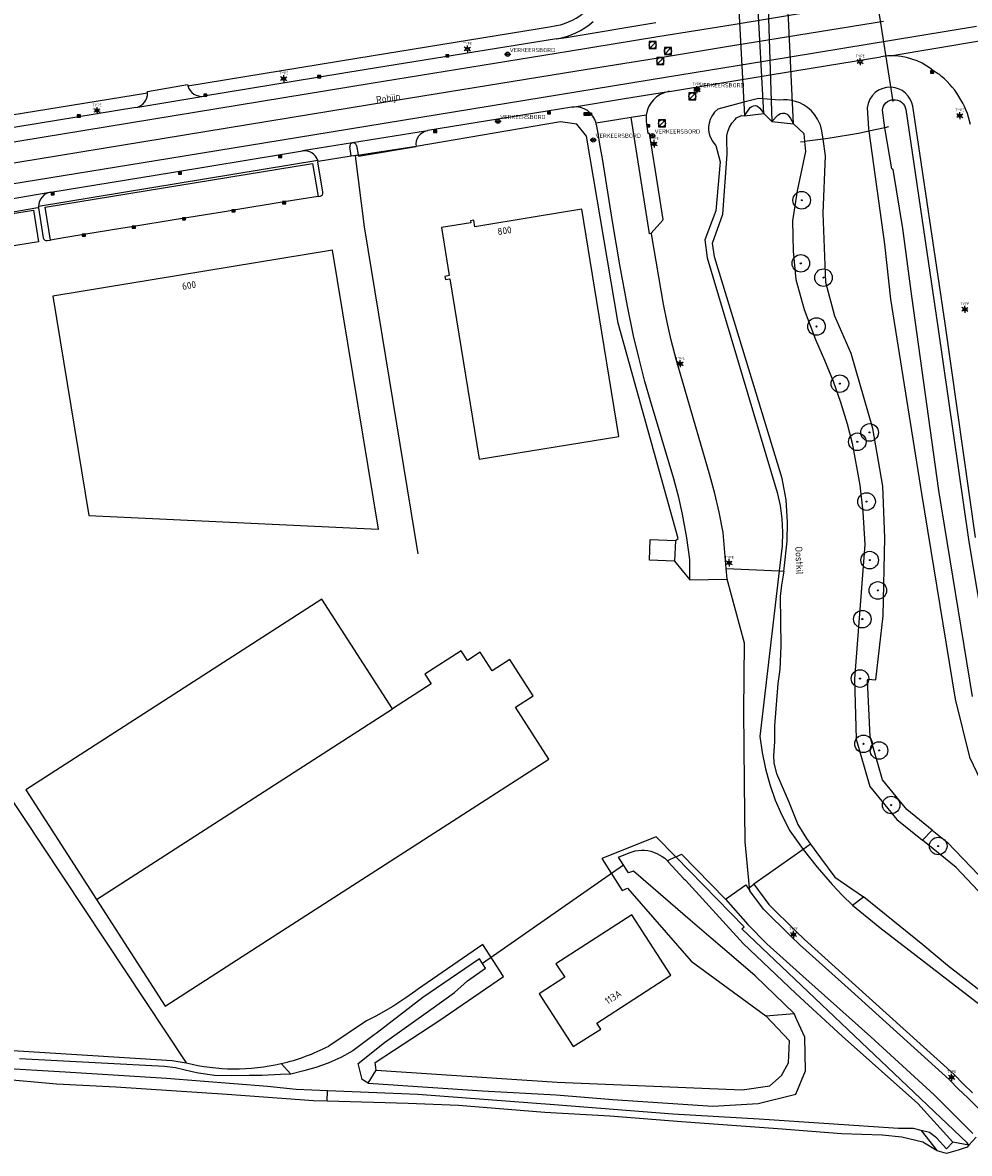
# Model space of a CAD drawing. Header units: metres. Extents: x 102000 to 105000, y 414600 to 420766.
# Tile 206 of 206: x 103378 to 103513, y 420182 to 420344. Entities that reach past the tile are written whole.
import ezdxf
from ezdxf.enums import TextEntityAlignment as Align

# ---------------------------------------------------------------- set-up
doc = ezdxf.new("R2010")
doc.units = ezdxf.units.M
doc.layers.get('0').update_dxf_attribs({"color": 8})
doc.styles.add('MtXpl_NLCS-ISO', font='NLCS-ISO.ttf')
doc.styles.add('NLCS-ISO', font='NLCS-ISO.ttf')

msp = doc.modelspace()

# ---------------------------------------------------------------- hatches: boundary and pattern name
for points in [[(103457.91, 420330.66), (103457.91, 420330.33), (103457.99, 420330.33), (103458.66, 420330.66)], [(103457.91, 420330.66), (103457.91, 420330.33), (103457.99, 420330.33), (103458.66, 420330.66)], [(103458.74, 420330.66), (103458.66, 420330.66), (103457.99, 420330.33), (103458.74, 420330.33)], [(103458.74, 420330.66), (103458.66, 420330.66), (103457.99, 420330.33), (103458.74, 420330.33)], [(103459.01, 420330.66), (103458.74, 420330.58), (103458.74, 420330.4), (103459.01, 420330.33)], [(103459.01, 420330.66), (103458.74, 420330.58), (103458.74, 420330.4), (103459.01, 420330.33)]]:
    msp.add_hatch(color=256).paths.add_polyline_path(points)
at = {"ltscale": 0.1}
h = msp.add_hatch(color=256, dxfattribs=at)
edge = h.paths.add_edge_path()
edge.add_arc((103488.94, 420318.21), 0.075, 0, 360)
h = msp.add_hatch(color=256, dxfattribs=at)
edge = h.paths.add_edge_path()
edge.add_arc((103488.81, 420309.22), 0.075, 0, 360)
h = msp.add_hatch(color=256, dxfattribs=at)
edge = h.paths.add_edge_path()
edge.add_arc((103492.05, 420307.19), 0.075, 0, 360)
h = msp.add_hatch(color=256, dxfattribs=at)
edge = h.paths.add_edge_path()
edge.add_arc((103491.05, 420300.22), 0.075, 0, 360)
h = msp.add_hatch(color=256, dxfattribs=at)
edge = h.paths.add_edge_path()
edge.add_arc((103494.38, 420292.08), 0.075, 0, 360)
h = msp.add_hatch(color=256, dxfattribs=at)
edge = h.paths.add_edge_path()
edge.add_arc((103496.86, 420283.8), 0.075, 0, 360)
h = msp.add_hatch(color=256, dxfattribs=at)
edge = h.paths.add_edge_path()
edge.add_arc((103498.61, 420285.13), 0.075, 0, 360)
h = msp.add_hatch(color=256, dxfattribs=at)
edge = h.paths.add_edge_path()
edge.add_arc((103498.18, 420275.28), 0.075, 0, 360)
h = msp.add_hatch(color=256, dxfattribs=at)
edge = h.paths.add_edge_path()
edge.add_arc((103498.63, 420266.94), 0.075, 0, 360)
h = msp.add_hatch(color=256, dxfattribs=at)
edge = h.paths.add_edge_path()
edge.add_arc((103499.78, 420262.62), 0.075, 0, 360)
h = msp.add_hatch(color=256, dxfattribs=at)
edge = h.paths.add_edge_path()
edge.add_arc((103497.58, 420258.53), 0.075, 0, 360)
h = msp.add_hatch(color=256, dxfattribs=at)
edge = h.paths.add_edge_path()
edge.add_arc((103497.24, 420250.06), 0.075, 0, 360)
h = msp.add_hatch(color=256, dxfattribs=at)
edge = h.paths.add_edge_path()
edge.add_arc((103497.74, 420240.76), 0.075, 0, 360)
h = msp.add_hatch(color=256, dxfattribs=at)
edge = h.paths.add_edge_path()
edge.add_arc((103499.96, 420239.82), 0.075, 0, 360)
h = msp.add_hatch(color=256, dxfattribs=at)
edge = h.paths.add_edge_path()
edge.add_arc((103501.69, 420232.04), 0.075, 0, 360)
h = msp.add_hatch(color=256, dxfattribs=at)
edge = h.paths.add_edge_path()
edge.add_arc((103508.39, 420226.2), 0.075, 0, 360)

# ---------------------------------------------------------------- linework, layer by layer
for p, q in [((103501.99, 420332.3), (103496.74, 420365.58)), ((103483.99, 420351.63), (103484.7, 420329.44)), ((103487.78, 420329.12), (103486.7, 420352.05)), ((103479.69, 420350.61), (103480.78, 420330.25)), ((103483.54, 420330.59), (103482.41, 420351.28)), ((103479.19, 420343.26), (103491.51, 420345.31)), ((103455.4, 420341.41), (103468.16, 420343.52)), ((103468.16, 420343.52), (103468.16, 420343.52)), ((103479.4, 420340.29), (103500.6, 420343.73)), ((103425.54, 420338.44), (103447.46, 420342.02)), ((103447.46, 420342.02), (103453, 420342.92)), ((103453, 420342.92), (103453.98, 420343.1)), ((103468.46, 420341.55), (103479.19, 420343.26)), ((103513.83, 420342.95), (103502.04, 420341.04)), ((103453.98, 420341.22), (103426.61, 420336.78)), ((103453.98, 420341.22), (103455.4, 420341.41)), ((103455.72, 420339.45), (103468.46, 420341.55)), ((103468.2, 420340.81), (103467.2, 420340.81)), ((103467.2, 420340.81), (103467.2, 420339.81)), ((103467.35, 420339.95), (103468.06, 420340.66)), ((103468.2, 420339.81), (103468.2, 420340.81)), ((103469.1, 420338.62), (103479.36, 420340.31)), ((103502.04, 420341.04), (103483.83, 420338.01)), ((103501.53, 420338.78), (103514.57, 420340.98)), ((103427.62, 420334.89), (103455.72, 420339.45)), ((103438.22, 420338.63), (103438.67, 420338.93)), ((103438.67, 420338.63), (103438.22, 420338.93)), ((103438.67, 420338.93), (103438.22, 420338.93)), ((103438.22, 420338.93), (103438.22, 420338.63)), ((103438.22, 420338.63), (103438.67, 420338.63)), ((103438.67, 420338.63), (103438.67, 420338.93)), ((103441.08, 420339.86), (103441.54, 420339.86)), ((103441.08, 420339.66), (103441.54, 420339.66)), ((103446.58, 420339.01), (103447.48, 420339.01)), ((103456.88, 420336.66), (103469.1, 420338.62)), ((103467.2, 420339.81), (103468.2, 420339.81)), ((103469.29, 420338.56), (103468.29, 420338.56)), ((103468.29, 420338.56), (103468.29, 420337.56)), ((103469.29, 420337.56), (103469.29, 420338.56)), ((103470.37, 420339.98), (103469.37, 420339.98)), ((103469.37, 420339.98), (103469.37, 420338.98)), ((103469.37, 420338.98), (103470.37, 420338.98)), ((103469.52, 420339.13), (103470.22, 420339.84)), ((103470.37, 420338.98), (103470.37, 420339.98)), ((103484.45, 420336.07), (103500.23, 420338.66)), ((103401.49, 420334.49), (103425.54, 420338.44)), ((103468.29, 420337.56), (103469.29, 420337.56)), ((103468.44, 420337.71), (103469.14, 420338.42)), ((103483.83, 420338.01), (103469.51, 420335.69)), ((103497.03, 420338.06), (103497.5, 420338.06)), ((103497.03, 420337.86), (103497.5, 420337.86)), ((103426.61, 420336.78), (103403.74, 420333.02)), ((103414.91, 420335.64), (103415.37, 420335.64)), ((103414.91, 420335.44), (103415.37, 420335.44)), ((103469.51, 420335.69), (103416.97, 420327.11)), ((103419.97, 420335.66), (103420.42, 420335.97)), ((103420.42, 420335.66), (103419.97, 420335.97)), ((103420.42, 420335.97), (103419.97, 420335.97)), ((103419.97, 420335.97), (103419.97, 420335.66)), ((103419.97, 420335.66), (103420.42, 420335.66)), ((103420.42, 420335.66), (103420.42, 420335.97)), ((103427.65, 420331.9), (103456.88, 420336.66)), ((103470.1, 420333.72), (103484.45, 420336.07)), ((103507.29, 420336.34), (103507.74, 420336.64)), ((103507.74, 420336.34), (103507.29, 420336.64)), ((103507.74, 420336.64), (103507.29, 420336.64)), ((103507.29, 420336.64), (103507.29, 420336.34)), ((103507.29, 420336.34), (103507.74, 420336.34)), ((103507.44, 420336.89), (103507.88, 420336.59)), ((103507.74, 420336.34), (103507.74, 420336.64)), ((103507.88, 420336.59), (103508.45, 420336.21)), ((103367.25, 420324.99), (103427.62, 420334.89)), ((103395.73, 420333.71), (103401.44, 420334.7)), ((103463.67, 420332.7), (103469.94, 420333.69)), ((103473.56, 420334), (103474.46, 420334)), ((103473.78, 420334.07), (103474.24, 420334.07)), ((103473.78, 420333.87), (103474.24, 420333.87)), ((103499.88, 420333.88), (103499.41, 420333.55)), ((103500.48, 420334.15), (103499.88, 420333.88)), ((103501.04, 420334.29), (103500.48, 420334.15)), ((103501.67, 420334.32), (103501.04, 420334.29)), ((103502.26, 420334.24), (103501.67, 420334.32)), ((103502.82, 420334.06), (103502.26, 420334.24)), ((103503.26, 420333.83), (103502.82, 420334.06)), ((103503.73, 420333.48), (103503.26, 420333.83)), ((103366.5, 420328.77), (103395.74, 420333.53)), ((103394.08, 420331.43), (103403.74, 420333.02)), ((103403.74, 420333.03), (103404.19, 420333.33)), ((103404.19, 420333.03), (103403.74, 420333.33)), ((103404.19, 420333.33), (103403.74, 420333.33)), ((103403.74, 420333.33), (103403.74, 420333.03)), ((103403.74, 420333.03), (103404.19, 420333.03)), ((103404.19, 420333.03), (103404.19, 420333.33)), ((103456.27, 420331.47), (103463.67, 420332.7)), ((103473.85, 420333.52), (103472.85, 420333.52)), ((103472.85, 420333.52), (103472.85, 420332.52)), ((103472.85, 420332.52), (103473.85, 420332.52)), ((103473, 420332.66), (103473.71, 420333.37)), ((103473.85, 420332.52), (103473.85, 420333.52)), ((103480.68, 420332.17), (103477, 420331.18)), ((103482.78, 420332.73), (103480.68, 420332.17)), ((103483.43, 420332.68), (103482.78, 420332.73)), ((103484.6, 420332.58), (103483.43, 420332.68)), ((103485.74, 420332.49), (103484.6, 420332.58)), ((103486.33, 420332.52), (103485.74, 420332.49)), ((103486.92, 420332.5), (103486.33, 420332.52)), ((103487.48, 420332.43), (103486.92, 420332.5)), ((103488.05, 420332.3), (103487.48, 420332.43)), ((103488.67, 420332.07), (103488.05, 420332.3)), ((103498.64, 420332.6), (103498.39, 420332)), ((103498.96, 420333.08), (103498.64, 420332.6)), ((103499.41, 420333.55), (103498.96, 420333.08)), ((103500.93, 420332.07), (103501.17, 420332.27)), ((103501.17, 420332.27), (103501.45, 420332.42)), ((103501.45, 420332.42), (103501.74, 420332.51)), ((103501.74, 420332.51), (103501.95, 420332.54)), ((103501.95, 420332.54), (103502.31, 420332.54)), ((103502.31, 420332.54), (103502.61, 420332.48)), ((103502.61, 420332.48), (103502.9, 420332.36)), ((103502.9, 420332.36), (103503.16, 420332.19)), ((103503.16, 420332.19), (103503.39, 420331.97)), ((103504.12, 420333.05), (103503.73, 420333.48)), ((103504.4, 420332.63), (103504.12, 420333.05)), ((103504.64, 420332.1), (103504.4, 420332.63)), ((103504.76, 420331.61), (103504.64, 420332.1)), ((103394.08, 420331.43), (103366.93, 420327)), ((103367.15, 420321.96), (103427.65, 420331.9)), ((103388.31, 420331.09), (103388.78, 420331.09)), ((103388.31, 420330.89), (103388.78, 420330.89)), ((103452.68, 420330.91), (103435.69, 420328.14)), ((103456.18, 420331.46), (103452.68, 420330.91)), ((103452.72, 420330.5), (103453.17, 420330.8)), ((103453.17, 420330.5), (103452.72, 420330.8)), ((103453.17, 420330.8), (103452.72, 420330.8)), ((103452.72, 420330.8), (103452.72, 420330.5)), ((103452.72, 420330.5), (103453.17, 420330.5)), ((103453.17, 420330.5), (103453.17, 420330.8)), ((103456.23, 420331.47), (103456.18, 420331.46)), ((103456.27, 420331.47), (103456.23, 420331.47)), ((103458.74, 420330.66), (103457.91, 420330.66)), ((103457.91, 420330.66), (103457.91, 420330.33)), ((103458.74, 420330.66), (103457.91, 420330.66)), ((103457.91, 420330.66), (103457.91, 420330.33)), ((103458.74, 420330.58), (103459.01, 420330.66)), ((103458.74, 420330.58), (103459.01, 420330.66)), ((103458.74, 420330.33), (103458.74, 420330.66)), ((103458.74, 420330.33), (103458.74, 420330.66)), ((103459.01, 420330.66), (103459.01, 420330.33)), ((103459.01, 420330.66), (103459.01, 420330.33)), ((103476.5, 420330.74), (103476.12, 420330.19)), ((103477, 420331.18), (103476.5, 420330.74)), ((103480.78, 420330.25), (103481.6, 420331.42)), ((103480.78, 420330.25), (103483.54, 420330.59)), ((103481.6, 420331.42), (103481.82, 420331.59)), ((103481.82, 420331.59), (103482.08, 420331.68)), ((103482.08, 420331.68), (103482.35, 420331.69)), ((103482.35, 420331.69), (103482.62, 420331.63)), ((103482.62, 420331.63), (103482.99, 420331.34)), ((103482.99, 420331.34), (103483.54, 420330.59)), ((103483.54, 420330.59), (103484.7, 420329.44)), ((103485.66, 420330.45), (103485.92, 420330.58)), ((103485.92, 420330.58), (103486.21, 420330.64)), ((103486.21, 420330.64), (103486.5, 420330.61)), ((103486.5, 420330.61), (103486.87, 420330.46)), ((103489.19, 420331.8), (103488.67, 420332.07)), ((103489.75, 420331.43), (103489.19, 420331.8)), ((103490.33, 420330.93), (103489.75, 420331.43)), ((103490.78, 420330.41), (103490.33, 420330.93)), ((103498.39, 420332), (103498.26, 420331.4)), ((103498.26, 420331.4), (103498.47, 420328.43)), ((103500.43, 420331.03), (103500.49, 420331.32)), ((103500.8, 420328.55), (103500.43, 420331.03)), ((103500.49, 420331.32), (103500.6, 420331.61)), ((103500.6, 420331.61), (103500.73, 420331.83)), ((103500.73, 420331.83), (103500.93, 420332.07)), ((103503.39, 420331.97), (103503.57, 420331.72)), ((103503.57, 420331.72), (103503.7, 420331.44)), ((103503.7, 420331.44), (103503.78, 420331.14)), ((103503.78, 420331.14), (103508.32, 420300.17)), ((103509.38, 420300.64), (103504.76, 420331.61)), ((103385.72, 420330.07), (103386.17, 420330.37)), ((103386.17, 420330.07), (103385.72, 420330.37)), ((103386.17, 420330.37), (103385.72, 420330.37)), ((103385.72, 420330.37), (103385.72, 420330.07)), ((103385.72, 420330.07), (103386.17, 420330.07)), ((103386.17, 420330.07), (103386.17, 420330.37)), ((103454.59, 420329.36), (103433.99, 420325.86)), ((103445.21, 420329.47), (103446.11, 420329.47)), ((103456.89, 420329.06), (103454.59, 420329.36)), ((103458.26, 420327.32), (103456.89, 420329.06)), ((103457.91, 420330.33), (103458.74, 420330.33)), ((103457.91, 420330.33), (103458.74, 420330.33)), ((103458.74, 420330.4), (103459.01, 420330.33)), ((103458.74, 420330.4), (103459.01, 420330.33)), ((103464.65, 420329.98), (103459.65, 420329.17)), ((103459.87, 420328.02), (103459.68, 420329.01)), ((103466.79, 420330.33), (103464.65, 420329.98)), ((103466.93, 420315.58), (103464.65, 420329.98)), ((103467.06, 420327.73), (103466.85, 420329.12)), ((103466.85, 420328.67), (103467.3, 420328.97)), ((103467.3, 420328.67), (103466.85, 420328.97)), ((103467.3, 420328.97), (103466.85, 420328.97)), ((103466.85, 420328.97), (103466.85, 420328.67)), ((103467.3, 420328.67), (103467.3, 420328.97)), ((103469.54, 420329.66), (103468.54, 420329.66)), ((103468.54, 420329.66), (103468.54, 420328.66)), ((103468.69, 420328.8), (103469.39, 420329.51)), ((103469.54, 420328.66), (103469.54, 420329.66)), ((103475.75, 420329.21), (103475.67, 420328.73)), ((103475.89, 420329.71), (103475.75, 420329.21)), ((103476.12, 420330.19), (103475.89, 420329.71)), ((103478.66, 420328.64), (103479, 420329.21)), ((103479, 420329.21), (103479.44, 420329.73)), ((103479.44, 420329.73), (103479.67, 420329.95)), ((103479.67, 420329.95), (103480.34, 420330.29)), ((103480.34, 420330.29), (103480.78, 420330.25)), ((103484.7, 420329.44), (103485.55, 420330.35)), ((103484.7, 420329.44), (103487.78, 420329.12)), ((103485.55, 420330.35), (103485.66, 420330.45)), ((103486.87, 420330.46), (103487.01, 420330.34)), ((103487.01, 420330.34), (103487.33, 420329.87)), ((103487.33, 420329.87), (103487.78, 420329.12)), ((103487.78, 420329.12), (103489.26, 420327.74)), ((103491.21, 420329.76), (103490.78, 420330.41)), ((103491.6, 420328.93), (103491.21, 420329.76)), ((103491.82, 420328.11), (103491.6, 420328.93)), ((103511.22, 420330.37), (103511.69, 420330.37)), ((103511.22, 420330.17), (103511.69, 420330.17)), ((103435.61, 420328.12), (103424.93, 420326.39)), ((103435.65, 420328.13), (103435.61, 420328.12)), ((103435.69, 420328.14), (103435.65, 420328.13)), ((103436.49, 420327.88), (103436.94, 420328.18)), ((103436.94, 420327.88), (103436.49, 420328.18)), ((103436.94, 420328.18), (103436.49, 420328.18)), ((103436.49, 420328.18), (103436.49, 420327.88)), ((103436.49, 420327.88), (103436.94, 420327.88)), ((103436.94, 420327.88), (103436.94, 420328.18)), ((103462.77, 420300.71), (103458.26, 420327.32)), ((103460.24, 420325.91), (103459.87, 420328.02)), ((103466.85, 420328.67), (103467.3, 420328.67)), ((103467.24, 420327.74), (103467.06, 420327.73)), ((103467.22, 420327.4), (103468.12, 420327.4)), ((103468.1, 420322.41), (103467.24, 420327.74)), ((103468.54, 420328.66), (103469.54, 420328.66)), ((103475.67, 420328.73), (103475.67, 420328.28)), ((103475.67, 420328.28), (103475.73, 420327.85)), ((103475.73, 420327.85), (103475.86, 420327.39)), ((103475.86, 420327.39), (103476.04, 420326.95)), ((103478.25, 420326.88), (103478.28, 420327.39)), ((103478.28, 420327.39), (103478.41, 420328)), ((103478.41, 420328), (103478.66, 420328.64)), ((103489.26, 420327.74), (103489.35, 420326.59)), ((103491.99, 420326.93), (103491.82, 420328.11)), ((103497.04, 420327.72), (103492.98, 420327.06)), ((103498.52, 420328.05), (103497.04, 420327.72)), ((103498.47, 420328.43), (103498.52, 420328.05)), ((103500.8, 420328.55), (103498.52, 420328.05)), ((103498.52, 420328.05), (103500.75, 420311.97)), ((103501.3, 420328.66), (103500.8, 420328.55)), ((103501.76, 420322.67), (103500.8, 420328.55)), ((103416.97, 420327.11), (103398.91, 420324.15)), ((103424.93, 420326.39), (103417.81, 420325.24)), ((103424.76, 420324.55), (103424.55, 420325.81)), ((103433.99, 420325.86), (103425.34, 420324.52)), ((103425.51, 420326.01), (103425.75, 420324.68)), ((103425.79, 420324.47), (103433.99, 420325.86)), ((103458.79, 420326.8), (103459.69, 420326.8)), ((103460.54, 420324.15), (103460.24, 420325.91)), ((103467.68, 420326.34), (103468.15, 420326.34)), ((103467.68, 420326.14), (103468.15, 420326.14)), ((103476.04, 420326.95), (103476.22, 420326.63)), ((103476.22, 420326.63), (103476.43, 420326.34)), ((103476.43, 420326.34), (103476.71, 420326.02)), ((103476.71, 420326.02), (103477.32, 420323.69)), ((103478.3, 420324.78), (103478.25, 420326.88)), ((103488.79, 420326.52), (103489.35, 420326.59)), ((103491.99, 420326.93), (103489.35, 420326.59)), ((103489.35, 420326.59), (103489.46, 420325.18)), ((103492.98, 420327.06), (103491.99, 420326.93)), ((103492.33, 420324.52), (103491.99, 420326.93)), ((103398.91, 420324.15), (103351.66, 420316.46)), ((103399.14, 420322.17), (103415.23, 420324.81)), ((103414.41, 420324.28), (103414.87, 420324.58)), ((103414.87, 420324.28), (103414.41, 420324.58)), ((103414.87, 420324.58), (103414.41, 420324.58)), ((103414.41, 420324.58), (103414.41, 420324.28)), ((103414.41, 420324.28), (103414.87, 420324.28)), ((103414.87, 420324.28), (103414.87, 420324.58)), ((103415.23, 420324.81), (103417.8, 420325.23)), ((103417.8, 420325.23), (103417.81, 420325.24)), ((103417.81, 420325.24), (103417.81, 420325.24)), ((103420.04, 420323.76), (103424.73, 420324.54)), ((103424.73, 420324.54), (103425.75, 420324.68)), ((103424.73, 420324.54), (103424.76, 420324.55)), ((103424.73, 420324.54), (103424.73, 420324.54)), ((103425.34, 420324.52), (103426.59, 420314.42)), ((103425.75, 420324.68), (103425.79, 420324.47)), ((103461.96, 420315.19), (103460.54, 420324.15)), ((103477.71, 420316.23), (103478.3, 420324.78)), ((103489.46, 420325.18), (103488.3, 420319.56)), ((103492.01, 420316.36), (103492.33, 420324.52)), ((103420.01, 420323.87), (103380.2, 420317.31)), ((103381.14, 420317.24), (103419.26, 420323.47)), ((103419.26, 420323.47), (103420.04, 420318.76)), ((103420.03, 420323.81), (103420.01, 420323.87)), ((103420.01, 420323.7), (103420.04, 420323.76)), ((103420.73, 420319.37), (103420.01, 420323.7)), ((103420.04, 420323.76), (103420.03, 420323.81)), ((103469.21, 420315.48), (103468.1, 420322.41)), ((103477.32, 420323.69), (103476.69, 420316.7)), ((103501.99, 420322.61), (103501.76, 420322.67)), ((103503.37, 420314.18), (103501.99, 420322.61)), ((103381.97, 420319.37), (103399.14, 420322.17)), ((103400.14, 420321.94), (103400.59, 420322.24)), ((103400.59, 420321.94), (103400.14, 420322.24)), ((103400.59, 420322.24), (103400.14, 420322.24)), ((103400.14, 420322.24), (103400.14, 420321.94)), ((103400.14, 420321.94), (103400.59, 420321.94)), ((103400.59, 420321.94), (103400.59, 420322.24)), ((103373.86, 420318), (103381.82, 420319.34)), ((103381.82, 420319.34), (103381.97, 420319.37)), ((103382, 420318.96), (103382.45, 420319.26)), ((103382.45, 420318.96), (103382, 420319.26)), ((103382.45, 420319.26), (103382, 420319.26)), ((103382, 420319.26), (103382, 420318.96)), ((103382.45, 420318.96), (103382.45, 420319.26)), ((103488.3, 420319.56), (103487.61, 420315.28)), ((103382, 420318.96), (103382.45, 420318.96)), ((103415.19, 420317.97), (103408.05, 420316.8)), ((103414.97, 420317.72), (103415.42, 420318.02)), ((103415.42, 420317.72), (103414.97, 420318.02)), ((103415.42, 420318.02), (103414.97, 420318.02)), ((103414.97, 420318.02), (103414.97, 420317.72)), ((103414.97, 420317.72), (103415.42, 420317.72)), ((103420.04, 420318.76), (103415.19, 420317.97)), ((103415.42, 420317.72), (103415.42, 420318.02)), ((103420.04, 420318.76), (103420.32, 420318.8)), ((103374.18, 420316.14), (103380.11, 420317.16)), ((103374.76, 420316.03), (103379.51, 420316.79)), ((103379.51, 420316.79), (103380.21, 420312.3)), ((103380.11, 420317.16), (103380.21, 420317.11)), ((103380.21, 420317.11), (103380.88, 420312.85)), ((103381.89, 420312.54), (103381.14, 420317.24)), ((103407, 420316.63), (103399.53, 420315.42)), ((103407.99, 420316.79), (103407, 420316.63)), ((103407.76, 420316.54), (103408.21, 420316.84)), ((103408.21, 420316.54), (103407.76, 420316.84)), ((103408.21, 420316.84), (103407.76, 420316.84)), ((103407.76, 420316.84), (103407.76, 420316.54)), ((103407.76, 420316.54), (103408.21, 420316.54)), ((103408.05, 420316.8), (103407.99, 420316.79)), ((103408.21, 420316.54), (103408.21, 420316.84)), ((103457.61, 420316.93), (103450.95, 420315.84)), ((103459.43, 420305.81), (103457.61, 420316.93)), ((103476.69, 420316.7), (103475.14, 420312.58)), ((103476.25, 420312.11), (103477.71, 420316.23)), ((103492.38, 420306.5), (103492.01, 420316.36)), ((103393.8, 420314.48), (103392.22, 420314.22)), ((103393.57, 420314.23), (103394.02, 420314.53)), ((103394.02, 420314.23), (103393.57, 420314.53)), ((103394.02, 420314.53), (103393.57, 420314.53)), ((103393.57, 420314.53), (103393.57, 420314.23)), ((103399.53, 420315.42), (103393.8, 420314.48)), ((103394.02, 420314.23), (103394.02, 420314.53)), ((103400.71, 420315.4), (103401.16, 420315.7)), ((103401.16, 420315.4), (103400.71, 420315.7)), ((103401.16, 420315.7), (103400.71, 420315.7)), ((103400.71, 420315.7), (103400.71, 420315.4)), ((103400.71, 420315.4), (103401.16, 420315.4)), ((103401.16, 420315.4), (103401.16, 420315.7)), ((103426.59, 420314.42), (103434.23, 420267.85)), ((103441.79, 420314.99), (103437.61, 420314.31)), ((103442.21, 420315.38), (103441.74, 420315.3)), ((103441.74, 420315.3), (103441.79, 420314.99)), ((103442.39, 420314.43), (103442.21, 420315.38)), ((103450.95, 420315.84), (103442.39, 420314.43)), ((103463.01, 420309.02), (103461.96, 420315.19)), ((103467.27, 420313.41), (103466.93, 420315.58)), ((103467.51, 420313.52), (103469.17, 420315.35)), ((103469.17, 420315.35), (103469.21, 420315.48)), ((103487.61, 420315.28), (103487.72, 420310.96)), ((103383.82, 420312.85), (103381.89, 420312.54)), ((103386.65, 420313.32), (103383.82, 420312.85)), ((103386.43, 420313.07), (103386.88, 420313.37)), ((103386.88, 420313.07), (103386.43, 420313.37)), ((103386.88, 420313.37), (103386.43, 420313.37)), ((103386.43, 420313.37), (103386.43, 420313.07)), ((103386.43, 420313.07), (103386.88, 420313.07)), ((103392.22, 420314.22), (103386.65, 420313.32)), ((103386.88, 420313.07), (103386.88, 420313.37)), ((103393.57, 420314.23), (103394.02, 420314.23)), ((103437.61, 420314.31), (103438.72, 420307.47)), ((103467.48, 420313.48), (103467.27, 420313.41)), ((103467.51, 420313.52), (103467.48, 420313.48)), ((103467.53, 420313.43), (103467.51, 420313.52)), ((103469.24, 420303.4), (103467.53, 420313.43)), ((103504.61, 420304.53), (103503.37, 420314.18)), ((103380.21, 420312.3), (103375.52, 420311.52)), ((103381.46, 420312.46), (103381.89, 420312.54)), ((103475.14, 420312.58), (103475.46, 420310.01)), ((103476.51, 420310.15), (103476.25, 420312.11)), ((103500.75, 420311.97), (103501.57, 420304.14)), ((103422.11, 420311.08), (103382.23, 420304.54)), ((103428.63, 420271.37), (103422.11, 420311.08)), ((103475.46, 420310.01), (103485.46, 420276.56)), ((103482.11, 420291.83), (103476.51, 420310.15)), ((103487.72, 420310.96), (103488.12, 420306.92)), ((103464.11, 420303.1), (103463.01, 420309.02)), ((103438.72, 420307.47), (103438.09, 420307.37)), ((103438.09, 420307.37), (103438.17, 420306.9)), ((103438.17, 420306.9), (103438.8, 420307)), ((103438.8, 420307), (103442.99, 420281.31)), ((103488.12, 420306.92), (103489.29, 420302.63)), ((103493.64, 420301.68), (103492.38, 420306.5)), ((103462.9, 420284.56), (103459.43, 420305.81)), ((103382.23, 420304.54), (103387.35, 420273.28)), ((103464.99, 420298.88), (103464.11, 420303.1)), ((103469.75, 420300.83), (103469.24, 420303.4)), ((103501.57, 420304.14), (103506, 420276.44)), ((103508.49, 420276.85), (103504.61, 420304.53)), ((103489.29, 420302.63), (103490.89, 420298.35)), ((103495.98, 420296.36), (103493.64, 420301.68)), ((103511.95, 420302.76), (103512.42, 420302.76)), ((103511.95, 420302.56), (103512.42, 420302.56)), ((103471.32, 420270.03), (103462.77, 420300.71)), ((103470.34, 420298.28), (103469.75, 420300.83)), ((103508.32, 420300.17), (103512.76, 420269.55)), ((103513.72, 420270.15), (103509.38, 420300.64)), ((103465.76, 420295.62), (103464.99, 420298.88)), ((103471.1, 420295.38), (103470.34, 420298.28)), ((103490.89, 420298.35), (103492.21, 420295.43)), ((103466.61, 420292.38), (103465.76, 420295.62)), ((103475.87, 420279.03), (103471.1, 420295.38)), ((103492.21, 420295.43), (103493.4, 420292.45)), ((103499.05, 420285.68), (103495.98, 420296.36)), ((103471.39, 420295.02), (103471.86, 420295.02)), ((103471.39, 420294.82), (103471.86, 420294.82)), ((103467.4, 420289.62), (103466.61, 420292.38)), ((103486.16, 420278.59), (103482.11, 420291.83)), ((103493.4, 420292.45), (103494.47, 420289.43)), ((103470.73, 420278.52), (103467.4, 420289.62)), ((103494.47, 420289.43), (103495.41, 420286.37)), ((103495.41, 420286.37), (103496.15, 420283.61)), ((103500.5, 420277.46), (103499.05, 420285.68)), ((103442.99, 420281.31), (103462.9, 420284.56)), ((103496.15, 420283.61), (103497.2, 420277.63)), ((103476.57, 420276.41), (103475.87, 420279.03)), ((103471.43, 420275.85), (103470.73, 420278.52)), ((103486.74, 420275.52), (103486.16, 420278.59)), ((103497.2, 420277.63), (103497.67, 420273.84)), ((103500.77, 420270.11), (103500.5, 420277.46)), ((103471.97, 420273.49), (103471.43, 420275.85)), ((103477.18, 420273.77), (103476.57, 420276.41)), ((103485.46, 420276.56), (103485.86, 420274.72)), ((103506, 420276.44), (103510.79, 420247.11)), ((103513.25, 420247.53), (103508.49, 420276.85)), ((103485.86, 420274.72), (103486.11, 420272.82)), ((103486.92, 420272.33), (103486.74, 420275.52)), ((103387.35, 420273.28), (103428.59, 420271.37)), ((103472.59, 420270.09), (103471.97, 420273.49)), ((103477.77, 420270.88), (103477.18, 420273.77)), ((103486.11, 420272.82), (103486.21, 420270.91)), ((103497.67, 420273.84), (103497.94, 420269.15)), ((103428.59, 420271.37), (103428.63, 420271.37)), ((103478.18, 420265.75), (103477.77, 420270.88)), ((103486.21, 420270.91), (103486.14, 420268.99)), ((103486.86, 420269.62), (103486.92, 420272.33)), ((103467.25, 420266.91), (103467.36, 420269.88)), ((103467.36, 420269.88), (103470.94, 420269.74)), ((103470.94, 420269.74), (103470.83, 420266.78)), ((103470.94, 420269.74), (103471.32, 420270.03)), ((103473.02, 420267.01), (103472.59, 420270.09)), ((103486.46, 420265.74), (103486.86, 420269.62)), ((103500.56, 420259.02), (103500.77, 420270.11)), ((103512.76, 420269.55), (103516.48, 420247.17)), ((103486.14, 420268.99), (103485.72, 420265.39)), ((103497.94, 420269.15), (103496.44, 420250)), ((103470.83, 420266.78), (103467.25, 420266.91)), ((103470.83, 420266.78), (103473, 420264.14)), ((103473, 420264.14), (103473.02, 420267.01)), ((103478.38, 420266.65), (103478.85, 420266.65)), ((103478.38, 420266.45), (103478.85, 420266.45)), ((103478.18, 420265.75), (103485.72, 420265.39)), ((103478.3, 420264.22), (103478.18, 420265.75)), ((103485.72, 420265.39), (103482.99, 420241.83)), ((103485.72, 420265.39), (103486.39, 420265.36)), ((103486.39, 420265.36), (103486.05, 420263.38)), ((103486.39, 420265.36), (103486.46, 420265.74)), ((103473, 420264.14), (103478.3, 420264.22)), ((103480.79, 420255.12), (103478.3, 420264.22)), ((103486.05, 420263.38), (103485.88, 420261.74)), ((103420.58, 420261.38), (103378.39, 420234.21)), ((103430.65, 420245.75), (103420.58, 420261.38)), ((103485.88, 420261.74), (103485.97, 420254.71)), ((103499.51, 420249.87), (103500.56, 420259.02)), ((103480.69, 420245.48), (103480.79, 420255.12)), ((103440.41, 420254.01), (103435.24, 420250.68)), ((103441.31, 420252.62), (103440.41, 420254.01)), ((103443.13, 420253.8), (103441.31, 420252.62)), ((103444.82, 420251.17), (103443.13, 420253.8)), ((103485.97, 420254.71), (103485.82, 420251.34)), ((103447.34, 420252.79), (103444.82, 420251.17)), ((103450.67, 420247.62), (103447.34, 420252.79)), ((103435.24, 420250.68), (103436.14, 420249.29)), ((103485.82, 420251.34), (103485.54, 420249.36)), ((103496.44, 420250), (103496.72, 420241.44)), ((103498.33, 420249.81), (103498.35, 420249.98)), ((103498.35, 420249.98), (103499.51, 420249.87)), ((103436.14, 420249.29), (103430.65, 420245.75)), ((103485.54, 420249.36), (103485.07, 420243.34)), ((103498.71, 420241.77), (103498.33, 420249.81)), ((103448.15, 420245.99), (103450.67, 420247.62)), ((103510.79, 420247.11), (103512.83, 420238.87)), ((103388.45, 420218.58), (103430.65, 420245.75)), ((103452.9, 420238.59), (103448.15, 420245.99)), ((103480.79, 420235.21), (103480.69, 420245.48)), ((103485.07, 420243.34), (103485.07, 420241.04)), ((103482.99, 420241.83), (103483.3, 420239.51)), ((103485.07, 420241.04), (103484.9, 420239.08)), ((103496.72, 420241.44), (103498.65, 420234.67)), ((103500.46, 420235.62), (103498.71, 420241.77)), ((103483.3, 420239.51), (103483.77, 420237.22)), ((103484.9, 420239.08), (103484.96, 420238.02)), ((103512.83, 420238.87), (103516.95, 420230.24)), ((103427.6, 420222.31), (103452.9, 420238.59)), ((103483.77, 420237.22), (103484.39, 420234.97)), ((103484.96, 420238.02), (103485.36, 420236.52)), ((103485.36, 420236.52), (103487.06, 420232.58)), ((103503.9, 420231.4), (103500.46, 420235.62)), ((103375, 420234.9), (103401.25, 420195.32)), ((103378.39, 420234.21), (103388.45, 420218.58)), ((103480.9, 420226.81), (103480.79, 420235.21)), ((103484.39, 420234.97), (103485.17, 420232.76)), ((103498.65, 420234.67), (103502.48, 420229.98)), ((103485.17, 420232.76), (103486.1, 420230.61)), ((103487.06, 420232.58), (103488.41, 420229.27)), ((103486.1, 420230.61), (103487.26, 420228.37)), ((103507.51, 420228.48), (103503.9, 420231.4)), ((103488.41, 420229.27), (103489.62, 420227.28)), ((103502.48, 420229.98), (103506.13, 420227.03)), ((103468.18, 420227.52), (103460.46, 420224.42)), ((103471, 420224.65), (103468.18, 420227.52)), ((103487.26, 420228.37), (103489.14, 420225.72)), ((103506.13, 420227.03), (103507.51, 420228.48)), ((103507.51, 420228.48), (103509.64, 420226.76)), ((103481.52, 420220.3), (103480.9, 420226.81)), ((103490.21, 420226.47), (103489.14, 420225.72)), ((103489.62, 420227.28), (103490.21, 420226.47)), ((103490.21, 420226.47), (103491.61, 420224.52)), ((103510.95, 420223.13), (103506.13, 420227.03)), ((103509.64, 420226.76), (103522.37, 420213.48)), ((103460.46, 420224.42), (103463.38, 420219.88)), ((103462.82, 420224.62), (103464.38, 420225.25)), ((103464.28, 420222.36), (103462.82, 420224.62)), ((103464.38, 420225.25), (103465.22, 420225.5)), ((103465.22, 420225.5), (103466.11, 420225.6)), ((103466.11, 420225.6), (103466.56, 420225.6)), ((103466.56, 420225.6), (103467, 420225.55)), ((103467, 420225.55), (103467.44, 420225.46)), ((103467.44, 420225.46), (103468.28, 420225.16)), ((103468.28, 420225.16), (103469.06, 420224.73)), ((103469.06, 420224.73), (103469.42, 420224.46)), ((103469.42, 420224.46), (103469.81, 420224.09)), ((103471, 420224.65), (103469.81, 420224.09)), ((103471, 420224.65), (103471.16, 420224.72)), ((103480.75, 420214.71), (103471, 420224.65)), ((103471.16, 420224.72), (103471.83, 420225.06)), ((103471.83, 420225.06), (103478.1, 420218.62)), ((103489.14, 420225.72), (103482.14, 420220.75)), ((103489.14, 420225.72), (103489.14, 420225.72)), ((103489.14, 420225.72), (103491.14, 420223.17)), ((103491.61, 420224.52), (103493.68, 420221.78)), ((103463.55, 420223.49), (103443.48, 420209.45)), ((103464.96, 420222.63), (103464.28, 420222.36)), ((103473.07, 420215.63), (103464.96, 420222.63)), ((103469.81, 420224.09), (103469.93, 420223.97)), ((103469.93, 420223.97), (103472.15, 420221.53)), ((103491.14, 420223.17), (103493.27, 420220.72)), ((103521.09, 420212.37), (103510.95, 420223.13)), ((103414.97, 420214.17), (103427.6, 420222.31)), ((103472.15, 420221.53), (103472.37, 420221.33)), ((103472.37, 420221.33), (103480.6, 420212.32)), ((103493.68, 420221.78), (103497.76, 420218.95)), ((103463.38, 420219.88), (103464.13, 420220.18)), ((103464.13, 420220.18), (103473.2, 420209.82)), ((103478.1, 420218.62), (103480.96, 420220.66)), ((103480.96, 420220.66), (103481.56, 420219.84)), ((103481.52, 420220.3), (103482.14, 420220.75)), ((103481.56, 420219.84), (103481.52, 420220.3)), ((103483.49, 420217.22), (103481.56, 420219.84)), ((103482.14, 420220.75), (103484.25, 420217.87)), ((103493.27, 420220.72), (103494.76, 420219.15)), ((103388.45, 420218.58), (103398.23, 420203.39)), ((103478.1, 420218.62), (103481.26, 420215.02)), ((103484.25, 420217.87), (103488.09, 420214.07)), ((103494.76, 420219.15), (103496.17, 420217.76)), ((103496.17, 420217.76), (103497.76, 420218.95)), ((103496.17, 420217.76), (103500.05, 420214.58)), ((103506.2, 420212.12), (103497.76, 420218.95)), ((103464.74, 420216.39), (103453.93, 420209.44)), ((103470.28, 420207.8), (103464.74, 420216.39)), ((103487.39, 420213.35), (103483.49, 420217.22)), ((103476.02, 420213.08), (103473.07, 420215.63)), ((103480.43, 420214.41), (103480.75, 420214.71)), ((103481.26, 420215.02), (103483.98, 420212.27)), ((103500.05, 420214.58), (103514.96, 420203.09)), ((103398.23, 420203.39), (103414.97, 420214.17)), ((103479.25, 420210.31), (103476.02, 420213.08)), ((103512.51, 420183.9), (103480.43, 420214.41)), ((103488.66, 420212.14), (103487.39, 420213.35)), ((103487.53, 420213.7), (103488, 420213.7)), ((103487.53, 420213.5), (103488, 420213.5)), ((103488.09, 420214.07), (103489.34, 420212.87)), ((103489.34, 420212.87), (103510.66, 420193.67)), ((103443.52, 420212.15), (103434.19, 420205.76)), ((103446.45, 420207.61), (103443.52, 420212.15)), ((103480.6, 420212.32), (103488.08, 420205.2)), ((103483.98, 420212.27), (103489.11, 420207.65)), ((103496, 420205.55), (103488.66, 420212.14)), ((103509.7, 420209.2), (103506.2, 420212.12)), ((103443.04, 420210.12), (103439.92, 420207.99)), ((103443.91, 420208.78), (103443.04, 420210.12)), ((103473.2, 420209.82), (103483.82, 420202.03)), ((103482.29, 420207.71), (103479.25, 420210.31)), ((103441.3, 420206.99), (103443.91, 420208.78)), ((103453.93, 420209.44), (103455.17, 420207.51)), ((103519.97, 420201.21), (103509.7, 420209.2)), ((103439.92, 420207.99), (103434.98, 420204.61)), ((103437.24, 420201.31), (103446.45, 420207.61)), ((103439.45, 420205.31), (103441.3, 420206.99)), ((103455.17, 420207.51), (103451.54, 420205.16)), ((103459.74, 420200.98), (103470.28, 420207.8)), ((103487.85, 420202.33), (103482.29, 420207.71)), ((103489.11, 420207.65), (103498.79, 420199.04)), ((103433.98, 420205.58), (103432.52, 420204.57)), ((103434.19, 420205.76), (103433.98, 420205.58)), ((103436.09, 420202.91), (103439.45, 420205.31)), ((103451.54, 420205.16), (103456.39, 420197.63)), ((103488.08, 420205.2), (103494.69, 420199.13)), ((103509.96, 420192.95), (103496, 420205.55)), ((103430.68, 420203.36), (103428.27, 420201.95)), ((103434.98, 420204.61), (103428.31, 420199.51)), ((103432.52, 420204.57), (103430.68, 420203.36)), ((103428.27, 420201.95), (103426.95, 420201.28)), ((103429.5, 420198.21), (103436.09, 420202.91)), ((103483.82, 420202.03), (103487.85, 420202.33)), ((103487.18, 420198.44), (103483.82, 420202.03)), ((103488.23, 420201.44), (103487.85, 420202.33)), ((103426.95, 420201.28), (103421.55, 420197.71)), ((103428.17, 420195.35), (103437.24, 420201.31)), ((103456.39, 420197.63), (103460.3, 420200.11)), ((103460.3, 420200.11), (103459.74, 420200.98)), ((103489.4, 420198.98), (103488.23, 420201.44)), ((103428.03, 420199.29), (103424.97, 420197.01)), ((103428.31, 420199.51), (103428.03, 420199.29)), ((103487.07, 420195.29), (103487.18, 420198.44)), ((103489.49, 420194.16), (103489.4, 420198.98)), ((103494.69, 420199.13), (103505.5, 420189.54)), ((103498.79, 420199.04), (103507.79, 420190.73)), ((103375.01, 420197.18), (103386.43, 420196.44)), ((103424.97, 420197.01), (103423.37, 420196.12)), ((103425.73, 420195.24), (103429.5, 420198.21)), ((103384, 420193.98), (103364.02, 420195.19)), ((103398.17, 420194.77), (103377.49, 420195.87)), ((103386.43, 420196.44), (103399.24, 420195.63)), ((103399.24, 420195.63), (103401.25, 420195.32)), ((103414.76, 420195.21), (103416.15, 420193.72)), ((103421.47, 420195.28), (103419.7, 420194.65)), ((103423.37, 420196.12), (103421.47, 420195.28)), ((103426.3, 420192.94), (103425.73, 420195.24)), ((103428.29, 420194.28), (103428.17, 420195.35)), ((103486.06, 420193.5), (103487.07, 420195.29)), ((103398.43, 420193.06), (103384, 420193.98)), ((103399.73, 420194.6), (103398.17, 420194.77)), ((103402.09, 420194.05), (103399.73, 420194.6)), ((103402.98, 420193.84), (103402.09, 420194.05)), ((103405.3, 420193.51), (103402.98, 420193.84)), ((103414.67, 420193.63), (103412.06, 420193.51)), ((103416.15, 420193.72), (103414.67, 420193.63)), ((103418.01, 420194.18), (103416.15, 420193.72)), ((103419.7, 420194.65), (103418.01, 420194.18)), ((103427.15, 420192.42), (103428.29, 420194.28)), ((103428.29, 420194.28), (103454.11, 420192.54)), ((103488.11, 420190.85), (103489.49, 420194.16)), ((103510.66, 420193.67), (103512, 420192.26)), ((103382.77, 420192.28), (103371.38, 420193.28)), ((103391.22, 420191.86), (103382.77, 420192.28)), ((103412.81, 420191.92), (103398.43, 420193.06)), ((103407.71, 420193.46), (103405.3, 420193.51)), ((103410.24, 420193.51), (103407.71, 420193.46)), ((103412.06, 420193.51), (103410.24, 420193.51)), ((103416.92, 420191.49), (103412.81, 420191.92)), ((103427.15, 420192.42), (103426.3, 420192.94)), ((103427.15, 420192.42), (103443.44, 420191.31)), ((103454.11, 420192.54), (103480.45, 420191.48)), ((103480.45, 420191.48), (103484.38, 420192.04)), ((103484.38, 420192.04), (103486.06, 420193.5)), ((103511.29, 420191.56), (103509.96, 420192.95)), ((103510.07, 420193.36), (103510.53, 420193.36)), ((103510.07, 420193.16), (103510.53, 420193.16)), ((103512, 420192.26), (103513.29, 420191.03)), ((103407.09, 420190.8), (103391.22, 420191.86)), ((103419.39, 420189.9), (103407.09, 420190.8)), ((103421.36, 420191.31), (103416.92, 420191.49)), ((103421.31, 420189.85), (103421.36, 420191.31)), ((103434.23, 420190.78), (103421.36, 420191.31)), ((103453.65, 420189.35), (103434.23, 420190.78)), ((103443.44, 420191.31), (103453.95, 420190.75)), ((103453.95, 420190.75), (103462.03, 420190.09)), ((103482.75, 420189.54), (103488.11, 420190.85)), ((103507.79, 420190.73), (103513.32, 420185.24)), ((103512.59, 420190.31), (103511.29, 420191.56)), ((103514.87, 420188.03), (103512.59, 420190.31)), ((103421.31, 420189.85), (103419.39, 420189.9)), ((103432.87, 420189.54), (103421.31, 420189.85)), ((103440.04, 420189.25), (103432.87, 420189.54)), ((103452.36, 420188.25), (103440.04, 420189.25)), ((103470.59, 420188.01), (103453.65, 420189.35)), ((103462.03, 420190.09), (103476.29, 420189.12)), ((103476.29, 420189.12), (103482.75, 420189.54)), ((103505.5, 420189.54), (103510.45, 420184.02)), ((103461.59, 420187.73), (103452.36, 420188.25)), ((103471.82, 420186.93), (103461.59, 420187.73)), ((103482.86, 420187.3), (103470.59, 420188.01)), ((103502.73, 420185.97), (103482.86, 420187.3)), ((103485.53, 420185.93), (103471.82, 420186.93)), ((103494.63, 420185.19), (103485.53, 420185.93)), ((103504.86, 420185.95), (103502.73, 420185.97)), ((103505.95, 420185.69), (103504.86, 420185.95)), ((103505.95, 420185.69), (103508.26, 420182.77)), ((103507.15, 420185.4), (103505.95, 420185.69)), ((103500.4, 420184.99), (103494.63, 420185.19)), ((103503.19, 420184.73), (103500.4, 420184.99)), ((103506.21, 420183.99), (103503.19, 420184.73)), ((103508.26, 420182.77), (103506.21, 420183.99)), ((103507.96, 420184.77), (103507.15, 420185.4)), ((103508.2, 420184.59), (103507.96, 420184.77)), ((103509.56, 420183.04), (103508.2, 420184.59)), ((103510.45, 420184.02), (103509.56, 420183.04)), ((103512.77, 420183.58), (103510.45, 420184.02)), ((103512.77, 420183.58), (103512.51, 420183.9)), ((103513.81, 420184.7), (103512.77, 420183.58)), ((103509.58, 420182.41), (103508.26, 420182.77)), ((103511.23, 420182.85), (103509.58, 420182.41)), ((103512.51, 420183.32), (103511.23, 420182.85)), ((103512.77, 420183.58), (103512.51, 420183.32))]:
    msp.add_line(p, q)
for p, q in [((103441.31, 420340.02), (103441.31, 420340.27)), ((103441.09, 420339.89), (103440.87, 420340.02)), ((103441.09, 420339.64), (103440.87, 420339.51)), ((103441.31, 420339.51), (103441.31, 420339.26)), ((103441.53, 420339.89), (103441.75, 420340.02)), ((103441.53, 420339.64), (103441.75, 420339.51)), ((103497.05, 420338.09), (103496.83, 420338.22)), ((103497.05, 420337.84), (103496.83, 420337.71)), ((103497.27, 420338.22), (103497.27, 420338.47)), ((103497.27, 420337.71), (103497.27, 420337.46)), ((103497.49, 420338.09), (103497.7, 420338.22)), ((103497.49, 420337.84), (103497.7, 420337.71)), ((103414.92, 420335.67), (103414.7, 420335.79)), ((103414.92, 420335.41), (103414.7, 420335.29)), ((103415.14, 420335.79), (103415.14, 420336.05)), ((103415.36, 420335.67), (103415.58, 420335.79)), ((103415.36, 420335.41), (103415.58, 420335.29)), ((103415.14, 420335.29), (103415.14, 420335.03)), ((103473.79, 420334.1), (103473.57, 420334.23)), ((103473.79, 420333.85), (103473.57, 420333.72)), ((103474.01, 420334.23), (103474.01, 420334.48)), ((103474.01, 420333.72), (103474.01, 420333.47)), ((103474.23, 420334.1), (103474.45, 420334.23)), ((103474.23, 420333.85), (103474.45, 420333.72)), ((103388.32, 420331.12), (103388.1, 420331.24)), ((103388.32, 420330.86), (103388.1, 420330.74)), ((103388.54, 420331.24), (103388.54, 420331.49)), ((103388.54, 420330.74), (103388.54, 420330.48)), ((103388.76, 420331.12), (103388.98, 420331.24)), ((103388.76, 420330.86), (103388.98, 420330.74)), ((103511.24, 420330.4), (103511.02, 420330.52)), ((103511.45, 420330.52), (103511.45, 420330.78)), ((103511.67, 420330.4), (103511.89, 420330.52)), ((103511.24, 420330.14), (103511.02, 420330.02)), ((103511.45, 420330.02), (103511.45, 420329.76)), ((103511.67, 420330.14), (103511.89, 420330.02)), ((103467.7, 420326.37), (103467.48, 420326.5)), ((103467.7, 420326.12), (103467.48, 420325.99)), ((103467.92, 420326.5), (103467.92, 420326.75)), ((103467.92, 420325.99), (103467.92, 420325.74)), ((103468.14, 420326.37), (103468.36, 420326.5)), ((103468.14, 420326.12), (103468.36, 420325.99)), ((103512.19, 420302.91), (103512.19, 420303.16)), ((103511.97, 420302.78), (103511.75, 420302.91)), ((103511.97, 420302.53), (103511.75, 420302.4)), ((103512.19, 420302.4), (103512.19, 420302.15)), ((103512.41, 420302.78), (103512.62, 420302.91)), ((103512.41, 420302.53), (103512.62, 420302.4)), ((103471.41, 420295.05), (103471.19, 420295.17)), ((103471.63, 420295.17), (103471.63, 420295.43)), ((103471.85, 420295.05), (103472.06, 420295.17)), ((103471.41, 420294.79), (103471.19, 420294.67)), ((103471.63, 420294.67), (103471.63, 420294.41)), ((103471.85, 420294.79), (103472.06, 420294.67)), ((103478.39, 420266.67), (103478.18, 420266.8)), ((103478.39, 420266.42), (103478.18, 420266.29)), ((103478.61, 420266.8), (103478.61, 420267.05)), ((103478.61, 420266.29), (103478.61, 420266.04)), ((103478.83, 420266.67), (103479.05, 420266.8)), ((103478.83, 420266.42), (103479.05, 420266.29)), ((103487.55, 420213.73), (103487.33, 420213.85)), ((103487.55, 420213.47), (103487.33, 420213.35)), ((103487.77, 420213.85), (103487.77, 420214.11)), ((103487.77, 420213.35), (103487.77, 420213.09)), ((103487.99, 420213.73), (103488.2, 420213.85)), ((103487.99, 420213.47), (103488.2, 420213.35)), ((103510.3, 420193.51), (103510.3, 420193.76)), ((103510.08, 420193.38), (103509.86, 420193.51)), ((103510.08, 420193.13), (103509.86, 420193)), ((103510.3, 420193), (103510.3, 420192.75)), ((103510.52, 420193.38), (103510.74, 420193.51)), ((103510.52, 420193.13), (103510.74, 420193))]:
    msp.add_line(p, q, dxfattribs=at)
for centre, radius in [((103467.71, 420340.31), 0.5), ((103447.03, 420339.01), 0.3), ((103447.03, 420339.01), 0.112), ((103468.79, 420338.06), 0.5), ((103469.87, 420339.48), 0.5), ((103474.01, 420334), 0.3), ((103474.01, 420334), 0.112), ((103473.36, 420333.02), 0.5), ((103445.66, 420329.47), 0.3), ((103445.66, 420329.47), 0.112), ((103469.04, 420329.16), 0.5), ((103467.67, 420327.4), 0.3), ((103467.67, 420327.4), 0.112), ((103459.24, 420326.8), 0.3), ((103459.24, 420326.8), 0.112), ((103488.94, 420318.21), 1.25), ((103488.94, 420318.21), 0.0225), ((103488.81, 420309.22), 1.25), ((103488.81, 420309.22), 0.0225), ((103492.05, 420307.19), 1.25), ((103492.05, 420307.19), 0.0225), ((103491.05, 420300.22), 1.25), ((103491.05, 420300.22), 0.0225), ((103494.38, 420292.08), 1.25), ((103494.38, 420292.08), 0.0225), ((103498.61, 420285.13), 1.25), ((103496.86, 420283.8), 1.25), ((103496.86, 420283.8), 0.0225), ((103498.61, 420285.13), 0.0225), ((103498.18, 420275.28), 1.25), ((103498.18, 420275.28), 0.0225), ((103498.63, 420266.94), 1.25), ((103498.63, 420266.94), 0.0225), ((103499.78, 420262.62), 1.25), ((103499.78, 420262.62), 0.0225), ((103497.58, 420258.53), 1.25), ((103497.58, 420258.53), 0.0225), ((103497.24, 420250.06), 1.25), ((103497.24, 420250.06), 0.0225), ((103497.74, 420240.76), 1.25), ((103497.74, 420240.76), 0.0225), ((103499.96, 420239.82), 1.25), ((103499.96, 420239.82), 0.0225), ((103501.69, 420232.04), 1.25), ((103501.69, 420232.04), 0.0225), ((103508.39, 420226.2), 1.25), ((103508.39, 420226.2), 0.0225)]:
    msp.add_circle(centre, radius)
for centre, radius in [((103441.31, 420339.76), 0.253), ((103497.27, 420337.96), 0.253), ((103415.14, 420335.54), 0.253), ((103474.01, 420333.97), 0.253), ((103388.54, 420330.99), 0.253), ((103511.45, 420330.27), 0.253), ((103467.92, 420326.24), 0.253), ((103488.94, 420318.21), 0.075), ((103488.81, 420309.22), 0.075), ((103492.05, 420307.19), 0.075), ((103512.19, 420302.66), 0.253), ((103491.05, 420300.22), 0.075), ((103471.63, 420294.92), 0.253), ((103494.38, 420292.08), 0.075), ((103496.86, 420283.8), 0.075), ((103498.61, 420285.13), 0.075), ((103498.18, 420275.28), 0.075), ((103478.61, 420266.55), 0.253), ((103498.63, 420266.94), 0.075), ((103499.78, 420262.62), 0.075), ((103497.58, 420258.53), 0.075), ((103497.24, 420250.06), 0.075), ((103497.74, 420240.76), 0.075), ((103499.96, 420239.82), 0.075), ((103501.69, 420232.04), 0.075), ((103508.39, 420226.2), 0.075), ((103487.77, 420213.6), 0.253), ((103510.3, 420193.26), 0.253)]:
    msp.add_circle(centre, radius, dxfattribs=at)
for centre, radius, start, end in [((103452.58, 420351.17), 8.19, 279.8309, 313.9292), ((103452.34, 420351.52), 10.43, 279.039, 311.3538), ((103501.74, 420329.52), 9.27, 91.2996, 99.3984), ((103501.76, 420329.34), 9.44, 53.0898, 91.4025), ((103500.62, 420326.24), 12.68, 12.5774, 51.8398), ((103393.72, 420333.45), 2.03, 2.4838, 7.6196), ((103403.23, 420335.04), 1.82, 190.6669, 197.4056), ((103403.49, 420335.1), 2.09, 196.9228, 276.9134), ((103470.63, 420329.89), 3.86, 100.3183, 173.5721), ((103470.43, 420331.13), 2.61, 97.1992, 100.9549), ((103393.7, 420333.44), 2.04, 280.6162, 2.5315), ((103456.69, 420328.47), 3.04, 13.3566, 97.9485), ((103457.54, 420328.64), 2.17, 9.8351, 14.0533), ((103470.62, 420329.9), 3.85, 173.5949, 191.6317), ((103435.97, 420326.15), 2, 100.3144, 188.2513), ((103425.03, 420325.91), 0.49, 11.6312, 191.3095), ((103418.09, 420323.24), 2.02, 18.1934, 97.9974), ((103382.29, 420317.3), 2.09, 98.8802, 179.7249), ((103420.24, 420319.29), 0.499, 279.0926, 9.0199), ((103382.25, 420317.3), 2.05, 179.7209, 185.3813), ((103381.36, 420312.95), 0.495, 191.1055, 281.2422), ((103408.31, 420223.18), 28.71, 282.9796, 297.4654), ((103408.24, 420223.56), 29.1, 256.1067, 282.9428)]:
    msp.add_arc(centre, radius, start, end)

# ---------------------------------------------------------------- texts
at = {"style": 'MtXpl_NLCS-ISO'}
for s, rotation, p in [('Robijn', 8.916, (103428.39, 420332.01)), ('800', 9.2819, (103445.68, 420313.21)), ('600', 9.2819, (103400.74, 420305.43)), ('Oostkil', 272.0638, (103488.02, 420268.88)), ('113A', 32.9451, (103461.29, 420203.57))]:
    msp.add_text(s, height=1, rotation=rotation, dxfattribs=at).set_placement(p)
at = {"style": 'NLCS-ISO'}
for p in [(103441.31, 420340.27), (103497.27, 420338.47), (103415.14, 420336.05), (103474.01, 420334.48), (103388.54, 420331.49), (103511.45, 420330.78), (103467.92, 420326.75), (103512.19, 420303.16), (103471.63, 420295.43), (103478.61, 420267.05), (103487.77, 420214.11), (103510.3, 420193.76)]:
    msp.add_attdef('TYPE', text='', height=0.36, dxfattribs=at).set_placement(p, align=Align.BOTTOM_CENTER)
for p in [(103447.33, 420339.31), (103474.31, 420334.3), (103445.96, 420329.77), (103459.54, 420327.1), (103467.97, 420327.71)]:
    msp.add_attdef('VERKEERSBORD', p, 'B09', height=0.6, dxfattribs=at)

doc.saveas('drawing.dxf')
